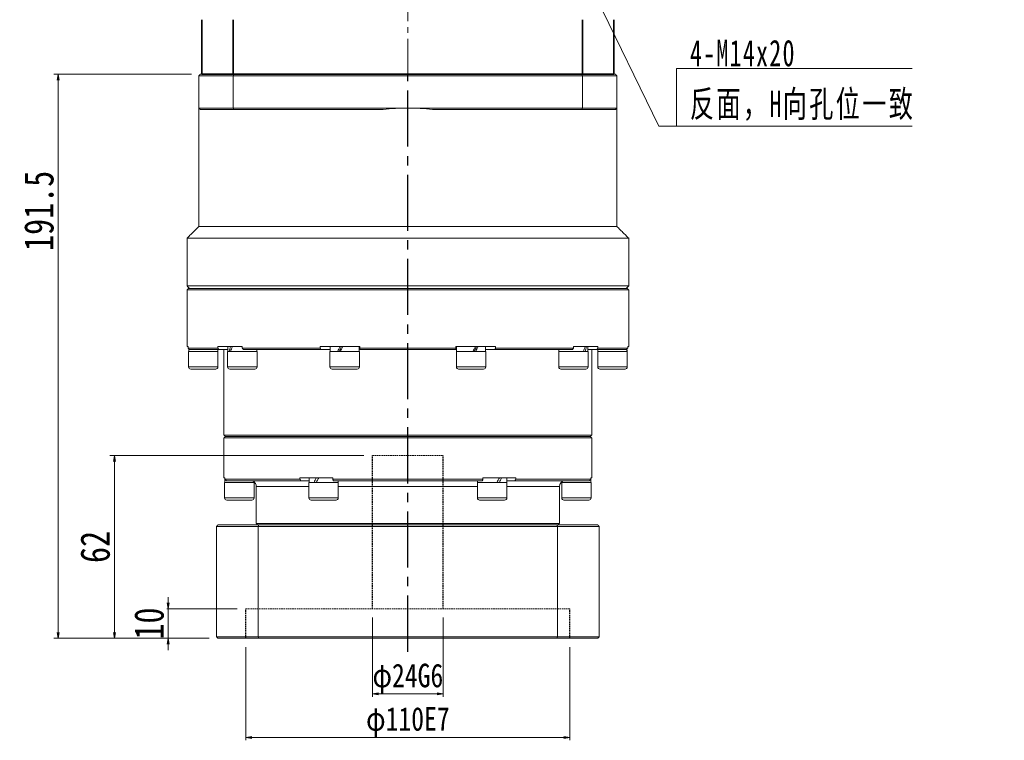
# Model space of a CAD drawing. Header units: millimetres. Extents: x -19 to 1126, y 13 to 812.
# Tile 3 of 9: x 165 to 500, y 309 to 554. Entities that reach past the tile are written whole.
import ezdxf

# ---------------------------------------------------------------- set-up
doc = ezdxf.new("R2010")
doc.units = ezdxf.units.MM
for name, pattern in [('CENTER2', [28.575, 19.05, -3.175, 3.175, -3.175]), ('DASHED', [0.75, 0.5, -0.25]), ('点画线', [18, 12, -2, 2, -2])]:
    doc.linetypes.add(name, pattern=pattern)
doc.layers.add('3中心线层', color=1, linetype='CENTER2')
for name, color, linetype, lineweight in [('中心线层', 1, '点画线', 18), ('尺寸线层', 3, 'Continuous', 18), ('粗实线层', 7, 'Continuous', 35)]:
    doc.layers.add(name, color=color, linetype=linetype, lineweight=lineweight)
doc.styles.add('宋体', font='SimSun.ttf', dxfattribs={"width": 0.8})
doc.styles.add('标准', font='SimSun.ttf', dxfattribs={"width": 0.667})
doc.dimstyles.new('A水平标注$0', dxfattribs={"dimtxt": 3.5, "dimasz": 2, "dimexe": 1.5, "dimexo": 3, "dimgap": 1.1, "dimtad": 1, "dimtoh": 1, "dimdec": 4, "dimdsep": 46, "dimtxsty": '宋体', "dimblk": 'OPEN', "dimcen": 3, "dimclrd": 3, "dimclre": 3, "dimclrt": 6, "dimadec": 0, "dimazin": 0, "dimtm": 1e-09, "dimtfac": 1, "dimtdec": 4, "dimtix": 1, "dimtmove": 0, "dimatfit": 3, "dimldrblk": 'OPEN', "dimfxl": 0, "dimlwd": 13, "dimlwe": 13, "dimarcsym": 0})
doc.dimstyles.new('D直径标注φ25', dxfattribs={"dimtxt": 3.5, "dimasz": 2, "dimexe": 1, "dimexo": 3, "dimtad": 1, "dimtoh": 1, "dimdec": 1, "dimdsep": 46, "dimtxsty": '宋体', "dimblk": 'OPEN', "dimcen": 3, "dimclrd": 3, "dimclre": 3, "dimclrt": 130, "dimadec": 0, "dimazin": 0, "dimtm": 1e-09, "dimtfac": 1, "dimtdec": 1, "dimtmove": 0, "dimatfit": 0, "dimldrblk": 'OPEN', "dimfxl": 0, "dimlwd": 13, "dimlwe": 13, "dimarcsym": 0})

# ---------------------------------------------------------------- blocks, each defined once
blk = doc.blocks.new('*X5')
at = {"layer": '尺寸线层', "linetype": 'Continuous'}
blk.add_hatch(color=0, dxfattribs=at).paths.add_polyline_path([(-36.25, 62.04), (-31.31, 54.44), (-33.33, 53.45)], flags=0)
at = {"layer": '尺寸线层', "color": 0, "linetype": 'Continuous'}
blk.add_line((-36.25, 62.04), (-6.11, 0), dxfattribs=at)
at = {"layer": '尺寸线层', "color": 0}
for p, q in [((0, 19.66), (79.95, 19.66)), ((0, 0), (0, 19.66)), ((-6.11, 0), (0, 0)), ((0, 0), (79.95, 0))]:
    blk.add_line(p, q, dxfattribs=at)
at = {"layer": '尺寸线层', "color": 0, "insert": (4.5, 1.8), "char_height": 9, "width": 150.9096, "attachment_point": 7, "line_spacing_factor": 1.15057, "style": '标准'}
blk.add_mtext('\\T1.1;4-M14x20\\P反面，H向孔位一致', dxfattribs=at)
blk = doc.blocks.new('_Open')
at = {"color": 0, "linetype": 'ByBlock', "lineweight": -2}
for p, q in [((-1, 0.17), (0, 0)), ((-1, -0.17), (0, 0)), ((0, 0), (-1, 0))]:
    blk.add_line(p, q, dxfattribs=at)
blk = doc.blocks.new('*D38')
at = {"color": 3, "lineweight": 13, "transparency": 16777216}
for p, q in [((241.97, 340.64), (241.97, 309)), ((351.97, 340.64), (351.97, 309)), ((243.97, 310), (349.97, 310))]:
    blk.add_line(p, q, dxfattribs=at)
at = {"layer": 'Defpoints', "color": 0, "transparency": 16777216}
for p in [(241.97, 343.64), (351.97, 343.64), (351.97, 310)]:
    blk.add_point(p, dxfattribs=at)
at = {"color": 3, "lineweight": 13, "transparency": 16777216, "xscale": 2, "yscale": 2, "zscale": 2, "rotation": 180}
blk.add_blockref('_Open', (241.97, 310), dxfattribs=at)
at = {"color": 3, "lineweight": 13, "transparency": 16777216, "xscale": 2, "yscale": 2, "zscale": 2}
blk.add_blockref('_Open', (351.97, 310), dxfattribs=at)
at = {"color": 130, "transparency": 16777216, "insert": (296.97, 315.18), "char_height": 8, "attachment_point": 5, "style": '宋体'}
blk.add_mtext('φ110E7', dxfattribs=at)
blk = doc.blocks.new('*D39')
at = {"color": 3, "lineweight": 13, "transparency": 16777216}
for p, q in [((284.97, 350.64), (284.97, 323.74)), ((308.97, 350.64), (308.97, 323.74)), ((286.97, 324.74), (306.97, 324.74))]:
    blk.add_line(p, q, dxfattribs=at)
at = {"layer": 'Defpoints', "color": 0, "transparency": 16777216}
for p in [(284.97, 353.64), (308.97, 353.64), (308.97, 324.74)]:
    blk.add_point(p, dxfattribs=at)
at = {"color": 3, "lineweight": 13, "transparency": 16777216, "xscale": 2, "yscale": 2, "zscale": 2, "rotation": 180}
blk.add_blockref('_Open', (284.97, 324.74), dxfattribs=at)
at = {"color": 3, "lineweight": 13, "transparency": 16777216, "xscale": 2, "yscale": 2, "zscale": 2}
blk.add_blockref('_Open', (308.97, 324.74), dxfattribs=at)
at = {"color": 130, "transparency": 16777216, "insert": (296.97, 329.92), "char_height": 8, "attachment_point": 5, "style": '宋体'}
blk.add_mtext('φ24G6', dxfattribs=at)
blk = doc.blocks.new('*D40')
at = {"layer": 'Defpoints', "color": 0, "transparency": 16777216}
for p in [(226.47, 535.14), (178.19, 343.64), (232.47, 343.64)]:
    blk.add_point(p, dxfattribs=at)
at = {"layer": '尺寸线层', "color": 3, "lineweight": 13, "transparency": 16777216}
for p, q in [((223.47, 535.14), (176.69, 535.14)), ((178.19, 533.14), (178.19, 345.64)), ((229.47, 343.64), (176.69, 343.64))]:
    blk.add_line(p, q, dxfattribs=at)
at = {"layer": '尺寸线层', "color": 3, "lineweight": 13, "transparency": 16777216, "xscale": 2, "yscale": 2, "zscale": 2}
for p, rotation in [((178.19, 535.14), 90), ((178.19, 343.64), 270)]:
    blk.add_blockref('_Open', p, dxfattribs=dict(at, rotation=rotation))
at = {"layer": '尺寸线层', "color": 6, "transparency": 16777216, "insert": (171.69, 488.74), "char_height": 10, "attachment_point": 5, "rotation": 90, "style": '宋体', "bg_fill": 3, "box_fill_scale": 1.1, "bg_fill_color": 256, "bg_fill_true_color": 13158600, "bg_fill_transparency": 0}
blk.add_mtext('191.5', dxfattribs=at)
blk = doc.blocks.new('*D41')
at = {"layer": 'Defpoints', "color": 0, "transparency": 16777216}
for p in [(241.97, 353.64), (215.61, 343.64), (232.47, 343.64)]:
    blk.add_point(p, dxfattribs=at)
at = {"layer": '尺寸线层', "color": 3, "lineweight": 13, "transparency": 16777216}
for p, q in [((215.61, 355.64), (215.61, 357.64)), ((238.97, 353.64), (214.11, 353.64)), ((215.61, 353.64), (215.61, 343.64)), ((229.47, 343.64), (214.11, 343.64)), ((215.61, 341.64), (215.61, 339.64))]:
    blk.add_line(p, q, dxfattribs=at)
at = {"layer": '尺寸线层', "color": 3, "lineweight": 13, "transparency": 16777216, "xscale": 2, "yscale": 2, "zscale": 2}
for p, rotation in [((215.61, 353.64), 270), ((215.61, 343.64), 90)]:
    blk.add_blockref('_Open', p, dxfattribs=dict(at, rotation=rotation))
at = {"layer": '尺寸线层', "color": 6, "transparency": 16777216, "insert": (209.11, 348.64), "char_height": 10, "attachment_point": 5, "rotation": 90, "style": '宋体', "bg_fill": 3, "box_fill_scale": 1.1, "bg_fill_color": 256, "bg_fill_true_color": 13158600, "bg_fill_transparency": 0}
blk.add_mtext('10', dxfattribs=at)
blk = doc.blocks.new('*D42')
at = {"layer": 'Defpoints', "color": 0, "transparency": 16777216}
for p in [(284.97, 405.64), (197.29, 343.64), (232.47, 343.64)]:
    blk.add_point(p, dxfattribs=at)
at = {"layer": '尺寸线层', "color": 3, "lineweight": 13, "transparency": 16777216}
for p, q in [((281.97, 405.64), (195.79, 405.64)), ((197.29, 403.64), (197.29, 345.64)), ((229.47, 343.64), (195.79, 343.64))]:
    blk.add_line(p, q, dxfattribs=at)
at = {"layer": '尺寸线层', "color": 3, "lineweight": 13, "transparency": 16777216, "xscale": 2, "yscale": 2, "zscale": 2}
for p, rotation in [((197.29, 405.64), 90), ((197.29, 343.64), 270)]:
    blk.add_blockref('_Open', p, dxfattribs=dict(at, rotation=rotation))
at = {"layer": '尺寸线层', "color": 6, "transparency": 16777216, "insert": (190.79, 374.64), "char_height": 10, "attachment_point": 5, "rotation": 90, "style": '宋体', "bg_fill": 3, "box_fill_scale": 1.1, "bg_fill_color": 256, "bg_fill_true_color": 13158600, "bg_fill_transparency": 0}
blk.add_mtext('62', dxfattribs=at)

msp = doc.modelspace()

# ---------------------------------------------------------------- linework, layer by layer
at = {"color": 7, "linetype": 'Continuous', "lineweight": 15}
for p, q in [((237.85755, 535.13818), (226.4655, 535.13818)), ((356.07345, 535.13818), (237.85755, 535.13818)), ((367.4655, 535.13818), (356.07345, 535.13818)), ((225.9655, 534.63818), (237.67596, 534.63818)), ((225.9655, 534.63818), (225.9655, 523.63818)), ((237.67596, 523.63818), (237.67596, 534.63818)), ((237.67596, 534.63818), (356.25505, 534.63818)), ((356.25505, 534.63818), (367.9655, 534.63818)), ((356.25505, 534.63818), (356.25505, 523.63818)), ((367.9655, 523.63818), (367.9655, 534.63818)), ((237.67596, 523.63818), (225.9655, 523.63818)), ((226.4655, 523.13818), (237.85755, 523.13818)), ((296.9655, 523.63818), (237.67596, 523.63818)), ((237.85755, 523.13818), (288.5542, 523.13818)), ((356.25505, 523.63818), (296.9655, 523.63818)), ((305.3768, 523.13818), (356.07345, 523.13818)), ((356.07345, 523.13818), (367.4655, 523.13818)), ((367.9655, 523.63818), (356.25505, 523.63818)), ((367.9655, 483.43818), (225.9655, 483.43818)), ((371.9655, 479.43818), (221.9655, 479.43818)), ((371.9655, 463.23818), (221.9655, 463.23818)), ((221.9655, 461.93818), (296.9655, 461.93818)), ((296.9655, 462.43818), (222.4655, 462.43818)), ((371.4655, 462.43818), (296.9655, 462.43818)), ((296.9655, 461.93818), (371.9655, 461.93818)), ((221.9655, 442.63818), (222.30024, 442.63818)), ((222.30024, 442.13818), (222.30024, 442.63818)), ((232.39967, 442.13818), (222.30024, 442.13818)), ((222.79009, 441.63818), (232.87311, 441.63818)), ((232.39967, 442.63818), (232.39967, 442.13818)), ((232.39967, 442.63818), (240.72041, 442.63818)), ((235.79882, 441.63818), (232.87311, 441.63818)), ((240.72041, 442.13818), (240.72041, 442.63818)), ((267.16105, 442.13818), (240.72041, 442.13818)), ((241.03955, 441.63818), (267.43725, 441.63818)), ((267.16105, 442.63818), (267.16105, 442.13818)), ((267.16105, 442.63818), (280.62429, 442.63818)), ((270.54882, 441.63818), (267.43725, 441.63818)), ((280.65345, 441.63818), (280.42882, 441.63818)), ((280.62429, 442.13818), (280.62429, 442.63818)), ((313.30672, 442.13818), (280.62429, 442.13818)), ((280.65083, 441.63818), (313.28017, 441.63818)), ((313.50218, 441.63818), (313.18666, 441.63818)), ((313.30672, 442.63818), (313.30672, 442.13818)), ((313.30672, 442.63818), (326.76996, 442.63818)), ((326.49376, 441.63818), (323.38218, 441.63818)), ((326.49376, 441.63818), (352.89145, 441.63818)), ((326.76996, 442.13818), (326.76996, 442.63818)), ((353.2106, 442.13818), (326.76996, 442.13818)), ((353.2106, 442.63818), (353.2106, 442.13818)), ((353.2106, 442.63818), (361.53134, 442.63818)), ((361.0579, 441.63818), (358.13218, 441.63818)), ((361.0579, 441.63818), (371.14092, 441.63818)), ((361.53134, 442.13818), (361.53134, 442.63818)), ((371.63076, 442.13818), (361.53134, 442.13818)), ((371.63076, 442.63818), (371.63076, 442.13818)), ((371.63076, 442.63818), (371.9655, 442.63818)), ((227.4655, 441.03818), (222.4655, 441.03818)), ((232.4655, 441.03818), (227.4655, 441.03818)), ((243.67775, 441.03818), (235.73882, 441.03818)), ((245.73882, 441.03818), (243.67775, 441.03818)), ((280.2441, 441.03818), (270.48882, 441.03818)), ((280.48882, 441.03818), (280.2441, 441.03818)), ((323.44218, 441.03818), (313.44218, 441.03818)), ((358.19218, 441.03818), (348.19218, 441.03818)), ((371.4655, 441.03818), (361.4655, 441.03818)), ((227.4655, 435.78818), (222.4655, 435.78818)), ((223.2155, 435.03818), (227.4655, 435.03818)), ((232.4655, 435.78818), (227.4655, 435.78818)), ((227.4655, 435.03818), (231.7155, 435.03818)), ((243.67775, 435.78818), (235.73882, 435.78818)), ((236.48882, 435.03818), (243.23691, 435.03818)), ((243.23691, 435.03818), (244.98882, 435.03818)), ((245.73882, 435.78818), (243.67775, 435.78818)), ((280.2441, 435.78818), (270.48882, 435.78818)), ((271.23882, 435.03818), (279.53081, 435.03818)), ((279.53081, 435.03818), (279.73882, 435.03818)), ((280.48882, 435.78818), (280.2441, 435.78818)), ((323.44218, 435.78818), (313.44218, 435.78818)), ((314.19218, 435.03818), (322.69218, 435.03818)), ((358.19218, 435.78818), (348.19218, 435.78818)), ((348.94218, 435.03818), (357.44218, 435.03818)), ((371.4655, 435.78818), (361.4655, 435.78818)), ((362.2155, 435.03818), (370.7155, 435.03818)), ((359.4655, 412.63818), (234.4655, 412.63818)), ((234.4655, 411.63818), (296.9655, 411.63818)), ((296.9655, 412.13818), (234.9655, 412.13818)), ((234.9655, 412.13818), (358.9655, 412.13818)), ((358.9655, 412.13818), (296.9655, 412.13818)), ((296.9655, 411.63818), (359.4655, 411.63818)), ((234.4655, 398.13818), (234.79939, 398.13818)), ((234.79939, 397.63818), (234.79939, 398.13818)), ((260.29512, 398.13818), (260.29512, 397.63818)), ((260.29512, 398.13818), (271.46977, 398.13818)), ((271.46977, 397.63818), (271.46977, 398.13818)), ((322.46123, 398.13818), (322.46123, 397.63818)), ((322.46123, 398.13818), (333.63589, 398.13818)), ((333.63589, 397.63818), (333.63589, 398.13818)), ((359.13162, 398.13818), (359.13162, 397.63818)), ((359.13162, 398.13818), (359.4655, 398.13818)), ((239.7155, 396.53818), (234.7155, 396.53818)), ((260.29512, 397.63818), (234.79939, 397.63818)), ((235.29305, 397.13818), (260.61733, 397.13818)), ((244.7155, 396.53818), (239.7155, 396.53818)), ((245.4655, 395.13818), (263.3405, 395.13818)), ((260.61733, 397.13818), (263.4005, 397.13818)), ((272.67063, 396.53818), (263.3405, 396.53818)), ((322.46123, 397.63818), (271.46977, 397.63818)), ((271.64122, 397.13818), (322.28979, 397.13818)), ((273.3405, 396.53818), (272.67063, 396.53818)), ((273.3405, 395.13818), (320.5905, 395.13818)), ((273.65226, 397.13818), (273.8405, 397.13818)), ((320.0905, 397.13818), (320.27875, 397.13818)), ((330.5905, 396.53818), (320.5905, 396.53818)), ((330.5305, 397.13818), (333.31367, 397.13818)), ((330.5905, 395.13818), (348.4655, 395.13818)), ((333.31367, 397.13818), (358.63795, 397.13818)), ((359.13162, 397.63818), (333.63589, 397.63818)), ((359.2155, 396.53818), (349.2155, 396.53818)), ((239.7155, 391.28818), (234.7155, 391.28818)), ((244.7155, 391.28818), (239.7155, 391.28818)), ((272.67063, 391.28818), (263.3405, 391.28818)), ((273.3405, 391.28818), (272.67063, 391.28818)), ((330.5905, 391.28818), (320.5905, 391.28818)), ((359.2155, 391.28818), (349.2155, 391.28818)), ((235.4655, 390.53818), (239.7155, 390.53818)), ((239.7155, 390.53818), (243.9655, 390.53818)), ((264.0905, 390.53818), (272.02111, 390.53818)), ((272.02111, 390.53818), (272.5905, 390.53818)), ((321.3405, 390.53818), (329.8405, 390.53818)), ((349.9655, 390.53818), (358.4655, 390.53818)), ((231.9655, 381.63818), (246.1595, 381.63818)), ((231.9655, 381.63818), (231.9655, 344.13818)), ((246.33202, 382.13818), (232.4655, 382.13818)), ((348.4655, 382.63818), (245.4655, 382.63818)), ((246.1595, 381.63818), (347.77151, 381.63818)), ((246.1595, 344.13818), (246.1595, 381.63818)), ((347.59899, 382.13818), (246.33202, 382.13818)), ((361.4655, 382.13818), (347.59899, 382.13818)), ((347.77151, 381.63818), (361.9655, 381.63818)), ((347.77151, 381.63818), (347.77151, 344.13818)), ((361.9655, 344.13818), (361.9655, 381.63818)), ((246.1595, 344.13818), (231.9655, 344.13818)), ((232.4655, 343.63818), (246.33202, 343.63818)), ((347.77151, 344.13818), (246.1595, 344.13818)), ((246.33202, 343.63818), (347.59899, 343.63818)), ((347.59899, 343.63818), (361.4655, 343.63818)), ((361.9655, 344.13818), (347.77151, 344.13818))]:
    msp.add_line(p, q, dxfattribs=at)
at = {"color": 6, "linetype": 'DASHED', "lineweight": 15}
for p, q in [((284.9655, 405.63818), (308.9655, 405.63818)), ((241.9655, 353.63818), (351.9655, 353.63818))]:
    msp.add_line(p, q, dxfattribs=at)
at = {"color": 7, "linetype": 'Continuous', "lineweight": 15}
for centre, radius, start, end in [((296.9655, 452.63818), 71, 90, 96.8037548), ((296.9655, 452.63818), 71, 83.1962452, 90), ((223.2155, 435.78818), 0.75, 180, 270), ((231.7155, 435.78818), 0.75, 270, 0), ((236.48882, 435.78818), 0.75, 180, 270), ((244.98882, 435.78818), 0.75, 270, 0), ((271.23882, 435.78818), 0.75, 180, 270), ((279.73882, 435.78818), 0.75, 270, 0), ((314.19218, 435.78818), 0.75, 180, 270), ((322.69218, 435.78818), 0.75, 270, 0), ((348.94218, 435.78818), 0.75, 180, 270), ((357.44218, 435.78818), 0.75, 270, 0), ((362.2155, 435.78818), 0.75, 180, 270), ((370.7155, 435.78818), 0.75, 270, 0), ((243.4655, 395.13818), 2, 0, 30.1681269), ((350.4655, 395.13818), 2, 149.8150812, 180), ((235.4655, 391.28818), 0.75, 180, 270), ((243.9655, 391.28818), 0.75, 270, 0), ((264.0905, 391.28818), 0.75, 180, 270), ((272.5905, 391.28818), 0.75, 270, 0), ((321.3405, 391.28818), 0.75, 180, 270), ((329.8405, 391.28818), 0.75, 270, 0), ((349.9655, 391.28818), 0.75, 180, 270), ((358.4655, 391.28818), 0.75, 270, 0)]:
    msp.add_arc(centre, radius, start, end, dxfattribs=at)
at = {"color": 7, "linetype": 'Continuous', "lineweight": 15, "extrusion": (0, 0, -1)}
for centre, major_axis, ratio, start_param, end_param in [((227.4655, 441.03818), (0, 8.55633), 0.577350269, 4.71238898, 4.809291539), ((240.73882, 442.63818), (3.53747, 8.43319), 0.408881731, 4.354424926, 4.542528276), ((240.73882, 441.03818), (3.53747, 8.43319), 0.408881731, 4.542528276, 4.730631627), ((275.48882, 442.63818), (4.80121, 8.53127), 0.13629391, 4.44773239, 4.63583574), ((275.48882, 442.63818), (3.24616, 5.76811), 0.13629391, 4.355607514, 4.63583574), ((275.48882, 441.03818), (4.80121, 8.53127), 0.13629391, 4.63583574, 4.823939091), ((318.44218, 442.63818), (4.80121, 8.53127), 0.13629391, 1.494243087, 1.682346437), ((318.44218, 441.03818), (3.24616, 5.76811), 0.13629391, 1.214014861, 1.494243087), ((318.44218, 441.03818), (4.80121, 8.53127), 0.13629391, 1.306139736, 1.494243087), ((353.19218, 442.63818), (3.53747, 8.43319), 0.408881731, 1.400935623, 1.589038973), ((353.19218, 441.03818), (3.53747, 8.43319), 0.408881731, 1.212832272, 1.400935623), ((366.4655, 442.63818), (0, 8.55633), 0.577350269, 1.661661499, 1.758899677), ((366.4655, 441.03818), (0, 8.55633), 0.577350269, 1.473893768, 1.570796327), ((239.7155, 398.13818), (0, 8.55633), 0.577350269, 4.618754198, 4.71238898), ((268.3405, 398.13818), (4.54557, 8.49348), 0.227735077, 4.403003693, 4.591107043), ((268.3405, 396.53818), (4.54557, 8.49348), 0.227735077, 4.591107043, 4.779210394), ((268.3405, 398.13818), (3.07332, 5.74255), 0.227735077, 4.452374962, 4.591107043), ((325.5905, 398.13818), (4.54557, 8.49348), 0.227735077, 1.44951439, 1.63761774), ((325.5905, 396.53818), (4.54557, 8.49348), 0.227735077, 1.261411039, 1.44951439), ((354.2155, 398.13818), (0, 8.55633), 0.577350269, 1.570796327, 1.758899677), ((239.7155, 396.53818), (0, 8.55633), 0.577350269, 4.71238898, 4.837645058), ((325.5905, 396.53818), (3.07332, 5.74255), 0.227735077, 1.310782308, 1.44951439), ((354.2155, 396.53818), (0, 8.55633), 0.577350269, 1.477161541, 1.570796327)]:
    msp.add_ellipse(centre, major_axis=major_axis, ratio=ratio, start_param=start_param, end_param=end_param, dxfattribs=at)
at = {"color": 7, "linetype": 'Continuous', "lineweight": 15}
for points in [[(226.4655, 535.13818), (225.9655, 534.63818)], [(237.85755, 535.13818), (237.67596, 534.63818)], [(356.07345, 535.13818), (356.25505, 534.63818)], [(367.9655, 534.63818), (367.4655, 535.13818)], [(225.9655, 483.43818), (225.9655, 523.63818)], [(226.4655, 523.13818), (225.9655, 523.63818)], [(237.85755, 523.13818), (237.67596, 523.63818)], [(356.07345, 523.13818), (356.25505, 523.63818)], [(367.4655, 523.13818), (367.9655, 523.63818)], [(367.9655, 523.63818), (367.9655, 483.43818)], [(221.9655, 479.43818), (225.9655, 483.43818)], [(367.9655, 483.43818), (371.9655, 479.43818)], [(221.9655, 463.23818), (221.9655, 479.43818)], [(371.9655, 479.43818), (371.9655, 463.23818)], [(222.7655, 462.43818), (221.9655, 463.23818)], [(221.9655, 461.93818), (222.4655, 462.43818)], [(221.9655, 442.63818), (221.9655, 461.93818)], [(371.9655, 463.23818), (371.1655, 462.43818)], [(371.4655, 462.43818), (371.9655, 461.93818)], [(371.9655, 461.93818), (371.9655, 442.63818)], [(222.30024, 442.13818), (222.79009, 441.63818)], [(232.87311, 441.63818), (232.39967, 442.13818)], [(232.4055, 441.63818), (232.4055, 441.03818)], [(234.4655, 412.63818), (234.4655, 441.63818)], [(235.79882, 441.03818), (235.79882, 442.63818)], [(240.72041, 442.13818), (241.03955, 441.63818)], [(245.67882, 441.63818), (245.67882, 441.03818)], [(267.43725, 441.63818), (267.16105, 442.13818)], [(270.54882, 441.03818), (270.54882, 442.63818)], [(280.42882, 442.63818), (280.42882, 441.03818)], [(280.62429, 442.13818), (280.65083, 441.63818)], [(313.28017, 441.63818), (313.30672, 442.13818)], [(313.50218, 441.03818), (313.50218, 442.63818)], [(323.38218, 442.63818), (323.38218, 441.03818)], [(326.76996, 442.13818), (326.49376, 441.63818)], [(348.25218, 441.03818), (348.25218, 441.63818)], [(352.89145, 441.63818), (353.2106, 442.13818)], [(358.13218, 442.63818), (358.13218, 441.03818)], [(359.4655, 441.63818), (359.4655, 412.63818)], [(361.53134, 442.13818), (361.0579, 441.63818)], [(361.5255, 441.03818), (361.5255, 441.63818)], [(371.14092, 441.63818), (371.63076, 442.13818)], [(222.4655, 435.78818), (222.4655, 441.03818)], [(232.4655, 441.03818), (232.4655, 435.78818)], [(235.73882, 435.78818), (235.73882, 441.03818)], [(245.73882, 441.03818), (245.73882, 435.78818)], [(270.48882, 435.78818), (270.48882, 441.03818)], [(280.48882, 441.03818), (280.48882, 435.78818)], [(313.44218, 435.78818), (313.44218, 441.03818)], [(323.44218, 441.03818), (323.44218, 435.78818)], [(348.19218, 435.78818), (348.19218, 441.03818)], [(358.19218, 441.03818), (358.19218, 435.78818)], [(361.4655, 435.78818), (361.4655, 441.03818)], [(371.4655, 441.03818), (371.4655, 435.78818)], [(234.9655, 412.13818), (234.4655, 412.63818)], [(234.4655, 411.63818), (234.9655, 412.13818)], [(234.4655, 398.13818), (234.4655, 411.63818)], [(359.4655, 412.63818), (358.9655, 412.13818)], [(358.9655, 412.13818), (359.4655, 411.63818)], [(359.4655, 411.63818), (359.4655, 398.13818)], [(263.4005, 396.53818), (263.4005, 398.13818)], [(330.5305, 398.13818), (330.5305, 396.53818)], [(234.7155, 391.28818), (234.7155, 396.53818)], [(234.79939, 397.63818), (235.29305, 397.13818)], [(244.6555, 396.76324), (244.6555, 396.53818)], [(244.7155, 396.53818), (244.7155, 391.28818)], [(245.4655, 382.63818), (245.4655, 395.13818)], [(260.61733, 397.13818), (260.29512, 397.63818)], [(263.3405, 391.28818), (263.3405, 396.53818)], [(271.46977, 397.63818), (271.64122, 397.13818)], [(273.2805, 397.13818), (273.2805, 396.53818)], [(273.3405, 396.53818), (273.3405, 391.28818)], [(320.5905, 391.28818), (320.5905, 396.53818)], [(320.6505, 396.53818), (320.6505, 397.13818)], [(322.28979, 397.13818), (322.46123, 397.63818)], [(330.5905, 396.53818), (330.5905, 391.28818)], [(333.63589, 397.63818), (333.31367, 397.13818)], [(348.4655, 395.13818), (348.4655, 382.63818)], [(349.2155, 391.28818), (349.2155, 396.53818)], [(349.2755, 396.53818), (349.2755, 396.73058)], [(358.63795, 397.13818), (359.13162, 397.63818)], [(359.2155, 396.53818), (359.2155, 391.28818)], [(231.9655, 381.63818), (232.4655, 382.13818)], [(245.9655, 382.13818), (245.4655, 382.63818)], [(246.33202, 382.13818), (246.1595, 381.63818)], [(347.77151, 381.63818), (347.59899, 382.13818)], [(348.4655, 382.63818), (347.9655, 382.13818)], [(361.4655, 382.13818), (361.9655, 381.63818)], [(232.4655, 343.63818), (231.9655, 344.13818)], [(246.1595, 344.13818), (246.33202, 343.63818)], [(347.59899, 343.63818), (347.77151, 344.13818)], [(361.9655, 344.13818), (361.4655, 343.63818)]]:
    msp.add_open_spline(points, degree=1, dxfattribs=at)
for points, knots in [([(245.19527, 396.14501), (245.19258, 396.15283), (245.18379, 396.17836), (244.81265, 396.73804), (244.20539, 397.09138), (243.74053, 397.12773), (243.60688, 397.13818)], [0, 0, 0, 0, 0.326549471, 1.065534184, 1.708406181, 1.967821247, 1.967821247, 1.967821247, 1.967821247]), ([(273.2805, 396.99645), (273.31655, 397.01739), (273.49953, 397.12372), (273.58423, 397.13174), (273.65226, 397.13818)], [0, 0, 0, 0, 0.0791132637, 0.4016294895, 0.4016294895, 0.4016294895, 0.4016294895]), ([(320.27875, 397.13818), (320.36474, 397.12643), (320.4539, 397.11425), (320.64376, 397.00534), (320.6505, 397.00147)], [0, 0, 0, 0, 0.3845346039, 0.3986983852, 0.3986983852, 0.3986983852, 0.3986983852]), ([(350.32413, 397.13818), (350.14008, 397.1192), (349.59581, 397.06305), (349.10627, 396.67435), (348.823, 396.31495), (348.70652, 396.09016), (348.72976, 396.13379), (348.73574, 396.14501)], [0, 0, 0, 0, 0.371254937, 1.097915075, 1.483628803, 1.880459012, 2.017902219, 2.017902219, 2.017902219, 2.017902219])]:
    msp.add_open_spline(points, degree=3, knots=knots, dxfattribs=at)
at = {"layer": '3中心线层'}
msp.add_line((296.9655, 339.08937), (296.9655, 535.13818), dxfattribs=at)
at = {"layer": '3中心线层', "color": 6, "linetype": 'DASHED'}
for p, q in [((308.9655, 353.63818), (308.9655, 405.63818)), ((241.9655, 343.63818), (241.9655, 353.63818)), ((351.9655, 343.63818), (351.9655, 353.63818))]:
    msp.add_line(p, q, dxfattribs=at)
at = {"layer": '中心线层'}
msp.add_line((296.9655, 535.13818), (296.9655, 725.69231), dxfattribs=at)
at = {"layer": '粗实线层'}
for p, q in [((226.9655, 535.13818), (226.9655, 553.63818)), ((237.67596, 535.13818), (237.67596, 553.63818)), ((356.25505, 535.13818), (356.25505, 553.63818)), ((366.9655, 535.13818), (366.9655, 553.63818)), ((226.9655, 535.13818), (366.9655, 535.13818)), ((226.9655, 535.13818), (366.9655, 535.13818))]:
    msp.add_line(p, q, dxfattribs=at)

# ---------------------------------------------------------------- block references
at = {"layer": '尺寸线层'}
msp.add_blockref('*X5', (388.25972, 517.45657), dxfattribs=at)

# ---------------------------------------------------------------- dimensions: what is measured, and where the dimension line sits
dim = msp.add_linear_dim(base=(308.9655, 324.74117), p1=(284.9655, 353.63818), p2=(308.9655, 353.63818), text='φ<>G6', dimstyle='D直径标注φ25', override={"dimtxt": 8, "dimgap": 1, "dimtad": 1, "dimdec": 1, "dimlfac": 1, "dimpost": '<>', "dimse1": 0, "dimse2": 0, "dimsd1": 0, "dimsd2": 0, "dimtofl": 1, "dimtvp": 0.1, "dimtfill": 0})
dim.commit()
dim.dimension.update_dxf_attribs({"geometry": '*D39', "text_midpoint": (296.9655, 324.74117), "dimtype": 160})
dim = msp.add_linear_dim(base=(351.9655, 310.00367), p1=(241.9655, 343.63818), p2=(351.9655, 343.63818), text='φ<>E7', dimstyle='D直径标注φ25', override={"dimtxt": 8, "dimgap": 1, "dimtad": 1, "dimjust": 0, "dimdec": 1, "dimlfac": 1, "dimpost": '<>', "dimse1": 0, "dimse2": 0, "dimsd1": 0, "dimsd2": 0, "dimtofl": 1, "dimtvp": 0.1, "dimtfill": 0})
dim.commit()
dim.dimension.update_dxf_attribs({"geometry": '*D38', "text_midpoint": (296.9655, 315.18244)})

# ---------------------------------------------------------------- next in the draw order: dimensions: what is measured, and where the dimension line sits
dim = msp.add_linear_dim(base=(178.18797, 343.63818), p1=(226.4655, 535.13818), p2=(232.4655, 343.63818), angle=90, dimstyle='A水平标注$0', override={"dimtxt": 10, "dimgap": 1.5, "dimblk": 'Open', "dimtfill": 1, "dimtfillclr": 256}, dxfattribs=at)
dim.commit()
dim.dimension.update_dxf_attribs({"geometry": '*D40', "text_midpoint": (178.18797, 488.73818), "dimtype": 160})

# ---------------------------------------------------------------- next in the draw order: dimensions: what is measured, and where the dimension line sits
dim = msp.add_linear_dim(base=(215.61309, 343.63818), p1=(241.9655, 353.63818), p2=(232.4655, 343.63818), angle=90, dimstyle='A水平标注$0', override={"dimtxt": 10, "dimgap": 1.5, "dimblk": 'Open', "dimtfill": 1, "dimtfillclr": 256}, dxfattribs=at)
dim.commit()
dim.dimension.update_dxf_attribs({"geometry": '*D41', "text_midpoint": (209.11309, 348.63818)})

# ---------------------------------------------------------------- next in the draw order: dimensions: what is measured, and where the dimension line sits
dim = msp.add_linear_dim(base=(197.28803, 343.63818), p1=(284.9655, 405.63818), p2=(232.4655, 343.63818), angle=90, dimstyle='A水平标注$0', override={"dimtxt": 10, "dimgap": 1.5, "dimblk": 'Open', "dimtfill": 1, "dimtfillclr": 256}, dxfattribs=at)
dim.commit()
dim.dimension.update_dxf_attribs({"geometry": '*D42', "text_midpoint": (190.78803, 374.63818)})

# ---------------------------------------------------------------- next in the draw order: linework, layer by layer
at = {"layer": '3中心线层', "color": 6, "linetype": 'DASHED'}
msp.add_line((284.9655, 353.63818), (284.9655, 405.63818), dxfattribs=at)

doc.saveas('drawing.dxf')
